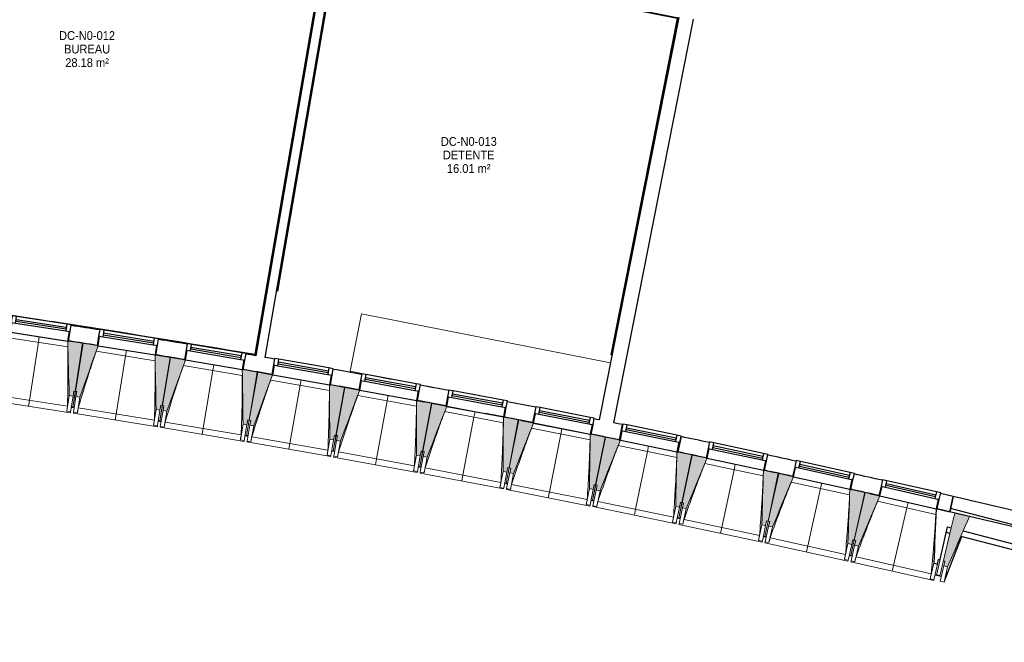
# Model space of a CAD drawing. Header units: millimetres. Extents: x 1909 to 61055, y -36590 to 14615.
# Tile 26 of 40: x 37185 to 47255, y -33796 to -27429. Entities that reach past the tile are written whole.
import ezdxf

# ---------------------------------------------------------------- set-up
doc = ezdxf.new("R2010")
doc.units = ezdxf.units.MM
for name, color, linetype, lineweight in [('A-AREA-IDEN', 7, 'Continuous', 30), ('A-FLOR', 7, 'Continuous', 25), ('A-FLOR-HRAL', 7, 'Continuous', 18), ('A-GENM', 7, 'Continuous', 18), ('A-GLAZ', 7, 'Continuous', 25), ('A-WALL', 7, 'Continuous', 25), ('I-WALL', 7, 'Continuous', 25), ('Q-CASE', 7, 'Continuous', 18), ('S-BEAM', 7, 'Continuous', 18)]:
    doc.layers.add(name, color=color, linetype=linetype, lineweight=lineweight)
doc.styles.add('Arial_1', font='arial.ttf', dxfattribs={"width": 0.9, "height": 90})

# ---------------------------------------------------------------- blocks, each defined once
blk = doc.blocks.new('XXX_VIDE FENETRE - 590-389517-2021_015_1111_DCE_1_50_N0 FINI_SSI_SDI')
at = {"layer": 'A-GLAZ'}
for p, q in [((-305, 0), (-305, -100)), ((-295, 0), (-305, 0)), ((295, 0), (-295, 0)), ((-295, -100), (-295, 0)), ((305, 0), (295, 0)), ((295, 0), (295, -100)), ((305, -100), (305, 0)), ((-305, -100), (-295, -100)), ((-260, -100), (-305, -100)), ((-305, -100), (-305, -168)), ((-260, -168), (-260, -100)), ((260, -100), (-260, -100)), ((260, -100), (260, -168)), ((305, -100), (260, -100)), ((295, -100), (305, -100)), ((305, -168), (305, -100)), ((-305, -168), (-260, -168)), ((-260, -168), (260, -168)), ((260, -168), (305, -168))]:
    blk.add_line(p, q, dxfattribs=at)
at = {"layer": 'A-GLAZ', "color": 173, "true_color": 0x5c63b1}
for p, q in [((260, -120), (-260, -120)), ((-260, -120), (-260, -135)), ((-260, -135), (260, -135)), ((260, -135), (260, -120))]:
    blk.add_line(p, q, dxfattribs=at)
blk = doc.blocks.new('Garde-corps - Garde-corps-509925-2021_015_1111_DCE_1_50_N0 FINI_SSI_SDI')
at = {"layer": 'A-FLOR-HRAL'}
for p, q in [((-4439, -30190), (-3607, -24050)), ((-4431, -30184), (-3601, -24058)), ((-4429, -30182), (-3599, -24060)), ((-4427, -30181), (-3598, -24062)), ((-3607, -24050), (216, -24648)), ((-3599, -24060), (-3598, -24061)), ((-3598, -24062), (215, -24658)), ((-2480, -24206), (-2390, -24219)), ((-2478, -24209), (-2387, -24223)), ((-2438, -24224), (-2390, -24231)), ((-1368, -24386), (-1278, -24400)), ((-1339, -24378), (-1224, -24396)), ((-1338, -24381), (-1223, -24399)), ((-733, -24486), (-662, -24498)), ((-176, -24565), (-85, -24580)), ((-119, -24587), (-90, -24592)), ((79, -24622), (217, -24645)), ((229, -24661), (388, -24685)), ((231, -24650), (389, -24675)), ((232, -24644), (390, -24671)), ((232, -24647), (390, -24674)), ((288, -24655), (390, -24673)), ((402, -24688), (561, -24712)), ((404, -24677), (562, -24702)), ((404, -24677), (562, -24704)), ((405, -24674), (563, -24701)), ((405, -24675), (562, -24702)), ((575, -24715), (990, -24780)), ((577, -24704), (991, -24769)), ((801, -25794), (-70, -30851)), ((803, -25795), (-69, -30853)), ((804, -25795), (-67, -30855)), ((811, -25796), (-62, -30863)), ((803, -25795), (801, -25794)), ((803, -25795), (804, -25795)), ((804, -25795), (811, -25796)), ((814, -25797), (811, -25796)), ((-4345, -30204), (-4439, -30190)), ((-4344, -30202), (-4439, -30190)), ((-4156, -30222), (-4427, -30181)), ((-3635, -30302), (-3697, -30293)), ((-3448, -30331), (-3466, -30329)), ((-1031, -30703), (-1054, -30699)), ((-800, -30738), (-840, -30732)), ((-70, -30851), (-346, -30808)), ((-70, -30851), (-260, -30818)), ((-62, -30863), (-160, -30846)), ((-62, -30863), (-160, -30848))]:
    blk.add_line(p, q, dxfattribs=at)
at = {"layer": 'A-FLOR-HRAL', "flags": 128}
for points in [[(-3601, -24058), (-3604, -24054), (-3607, -24050)], [(-4439, -30190), (-4439, -30190), (-4439, -30190), (-4439, -30190), (-4440, -30191), (-4441, -30191), (-4441, -30192), (-4442, -30192)], [(-4431, -30184), (-4435, -30187), (-4439, -30190)], [(-4427, -30181), (-4427, -30181), (-4427, -30181), (-4427, -30181), (-4427, -30181), (-4427, -30181), (-4428, -30181), (-4428, -30182), (-4428, -30182), (-4428, -30182), (-4429, -30182)], [(-67, -30855), (-64, -30859), (-62, -30863)]]:
    blk.add_lwpolyline(points, dxfattribs=at)
at = {"layer": 'A-FLOR-HRAL'}
for centre, radius, start, end in [((-19464, -140716), 117731, 80.37657, 82.25638), ((-19464, -140716), 117728, 81.74182, 82.25473), ((-19464, -140716), 117728, 81.21151, 81.49836), ((-19464, -140716), 117728, 80.6462, 81.00949), ((-19464, -140716), 117731, 79.99488, 80.19888), ((-19464, -140716), 117729, 79.99488, 80.19888), ((-19464, -140716), 117728, 79.99487, 80.19888), ((-21392, -154971), 125935, 80.2511, 82.25963), ((-21392, -154971), 125937, 81.31948, 82.25884), ((-21392, -154971), 125928, 81.80745, 81.94201), ((-21392, -154971), 125928, 81.39526, 81.52982), ((-21392, -154971), 125937, 80.25189, 81.21042), ((-21392, -154971), 125928, 80.98307, 81.11762), ((-21392, -154971), 125928, 80.57087, 80.70543)]:
    blk.add_arc(centre, radius, start, end, dxfattribs=at)
for points, knots in [([(-3607, -24050), (-3607, -24050), (-3607, -24050), (-3607, -24050), (-3607, -24050), (-3607, -24050), (-3607, -24050), (-3607, -24050), (-3607, -24050), (-3607, -24050), (-3607, -24050), (-3607, -24050), (-3607, -24050), (-3608, -24049), (-3608, -24049), (-3608, -24049), (-3608, -24049), (-3608, -24049), (-3608, -24049), (-3608, -24048), (-3609, -24048), (-3609, -24047), (-3609, -24047)], [0, 0, 0, 0, 0.071429, 0.107143, 0.142857, 0.178571, 0.214286, 0.25, 0.285714, 0.321429, 0.357143, 0.392857, 0.428571, 0.464286, 0.5, 0.535714, 0.571429, 0.607143, 0.642857, 0.714286, 0.857143, 1, 1, 1, 1]), ([(-3598, -24062), (-3598, -24062), (-3598, -24062), (-3598, -24062), (-3598, -24062), (-3598, -24062), (-3598, -24062), (-3598, -24062), (-3598, -24061), (-3599, -24061), (-3599, -24061), (-3599, -24061), (-3599, -24061), (-3599, -24060)], [0.075, 0.075, 0.075, 0.075, 0.15, 0.2125, 0.275, 0.35, 0.425, 0.5, 0.6, 0.7, 0.775, 0.85, 1, 1, 1, 1]), ([(-70, -30851), (-70, -30851), (-70, -30851), (-70, -30851), (-70, -30851), (-70, -30851), (-70, -30851), (-70, -30851), (-69, -30852), (-69, -30852), (-69, -30852), (-69, -30852), (-69, -30853), (-69, -30853)], [0.075, 0.075, 0.075, 0.075, 0.15, 0.2125, 0.275, 0.35, 0.425, 0.5, 0.6, 0.7, 0.775, 0.85, 1, 1, 1, 1]), ([(-62, -30863), (-62, -30863), (-62, -30863), (-61, -30863), (-61, -30863), (-61, -30863), (-61, -30863), (-61, -30863), (-61, -30863), (-61, -30863), (-61, -30864), (-61, -30864), (-61, -30864), (-61, -30864), (-61, -30864), (-61, -30864), (-60, -30864), (-60, -30865), (-60, -30865), (-60, -30865), (-60, -30866), (-59, -30866), (-59, -30866)], [0, 0, 0, 0, 0.071429, 0.107143, 0.142857, 0.178571, 0.214286, 0.25, 0.285714, 0.321429, 0.357143, 0.392857, 0.428571, 0.464286, 0.5, 0.535714, 0.571429, 0.607143, 0.642857, 0.714286, 0.857143, 1, 1, 1, 1])]:
    blk.add_open_spline(points, degree=3, knots=knots, dxfattribs=at)
blk = doc.blocks.new('Garde-corps - Garde-corps-513303-2021_015_1111_DCE_1_50_N0 FINI_SSI_SDI')
at = {"layer": 'A-FLOR-HRAL'}
for p, q in [((3800, -27325), (3799, -27327)), ((3799, -27327), (4250, -27416)), ((3800, -27323), (3802, -27316)), ((3800, -27325), (3800, -27323)), ((3800, -27323), (4254, -27413)), ((3800, -27325), (4252, -27415)), ((3802, -27313), (3802, -27316)), ((3802, -27316), (4262, -27408)), ((4250, -27416), (3570, -30856)), ((4252, -27415), (3571, -30856)), ((4254, -27413), (3573, -30856)), ((4262, -27408), (3580, -30858)), ((4254, -27413), (4262, -27408)), ((3570, -30856), (3571, -30856)), ((3573, -30856), (3571, -30856)), ((3580, -30858), (3573, -30856)), ((3580, -30858), (3583, -30858))]:
    blk.add_line(p, q, dxfattribs=at)
for points, knots in [([(4250, -27416), (4250, -27416), (4250, -27416), (4250, -27416), (4250, -27416), (4251, -27415), (4251, -27415), (4251, -27415), (4251, -27415), (4251, -27415), (4251, -27415), (4251, -27415), (4252, -27415), (4252, -27415), (4252, -27415), (4252, -27415)], [0.1, 0.1, 0.1, 0.1, 0.2, 0.3, 0.4, 0.475, 0.55, 0.6, 0.65, 0.7, 0.75, 0.8, 0.85, 0.9, 1, 1, 1, 1]), ([(4262, -27408), (4262, -27408), (4262, -27407), (4263, -27407), (4263, -27407), (4263, -27407), (4263, -27407), (4263, -27407), (4264, -27407), (4264, -27406), (4264, -27406), (4265, -27406), (4265, -27406), (4266, -27405), (4266, -27405)], [0, 0, 0, 0, 0.166667, 0.25, 0.333333, 0.416667, 0.458333, 0.5, 0.583333, 0.666667, 0.708333, 0.75, 0.833333, 1, 1, 1, 1])]:
    blk.add_open_spline(points, degree=3, knots=knots, dxfattribs=at)
blk = doc.blocks.new('Garde-corps - Garde-corps-513392-2021_015_1111_DCE_1_50_N0 FINI_SSI_SDI')
at = {"layer": 'A-FLOR-HRAL'}
for p, q in [((155, -30202), (887, -25953)), ((162, -30204), (894, -25954)), ((163, -30204), (896, -25955)), ((165, -30204), (897, -25955)), ((152, -30202), (155, -30202)), ((162, -30204), (155, -30202)), ((163, -30204), (162, -30204)), ((163, -30204), (165, -30204))]:
    blk.add_line(p, q, dxfattribs=at)
blk = doc.blocks.new('72_SOUS EVIER - Type A-516873-2021_015_1111_DCE_1_50_N0 FINI_SSI_SDI')
at = {"layer": 'Q-CASE', "color": 8, "true_color": 0x808080}
for p, q in [((476, 0), (613, 0)), ((915, 0), (1345, 0)), ((1345, 0), (1345, -600)), ((-1250, -600), (1345, -600))]:
    blk.add_line(p, q, dxfattribs=at)
blk = doc.blocks.new('B02_ARC_rvt-1-2021_015_1111_DCE_1_50_N0 FINI_SSI_SDI')
at = {"layer": 'A-FLOR'}
for p, q in [((-1830, -30737), (-1825, -30738)), ((-1079, -30857), (-1061, -30860)), ((-44, -31031), (-39, -31032)), ((-4, -31038), (103, -31057)), ((847, -31188), (852, -31189)), ((1594, -31325), (1656, -31336)), ((1737, -31351), (1742, -31352)), ((2656, -31527), (2773, -31550)), ((3513, -31697), (3518, -31698)), ((3655, -31726), (3660, -31727)), ((4399, -31879), (4404, -31880)), ((5143, -32037), (5252, -32061)), ((5284, -32068), (5289, -32069)), ((6167, -32263), (6173, -32264)), ((6230, -32277), (6314, -32296))]:
    blk.add_line(p, q, dxfattribs=at)
for start, end in [(80.57106, 80.69516), (78.97876, 79.14496)]:
    blk.add_arc((-21392, -154971), 125765, start, end, dxfattribs=at)
at = {"layer": 'A-WALL'}
for p, q in [((815, -25792), (-59, -30866)), ((35, -30882), (884, -25952)), ((3693, -31564), (3680, -31630)), ((3737, -31573), (3693, -31564)), ((3724, -31639), (3737, -31573)), ((3731, -31605), (3728, -31620)), ((4240, -31710), (3731, -31605)), ((4247, -31678), (3737, -31573)), ((3680, -31630), (3659, -31728)), ((3669, -31730), (3689, -31632)), ((3680, -31630), (3724, -31639)), ((3689, -31632), (3680, -31630)), ((3724, -31639), (4233, -31744)), ((3728, -31620), (4237, -31725)), ((4247, -31678), (4233, -31744)), ((4237, -31725), (4240, -31710)), ((4291, -31687), (4247, -31678)), ((4277, -31753), (4291, -31687)), ((3659, -31728), (3669, -31730)), ((3669, -31730), (4247, -31849)), ((4233, -31744), (4277, -31753)), ((4267, -31751), (4247, -31849)), ((4257, -31851), (4277, -31753)), ((4277, -31753), (4267, -31751)), ((4247, -31849), (4257, -31851))]:
    blk.add_line(p, q, dxfattribs=at)
at = {"layer": 'I-WALL'}
for p, q in [((4266, -27405), (3452, -31521)), ((3601, -31551), (4418, -27422)), ((2483, -31493), (2436, -31484)), ((3660, -31727), (3692, -31570)), ((4290, -31693), (4257, -31850)), ((7073, -32306), (6944, -32276)), ((7037, -32461), (7073, -32306)), ((7073, -32306), (7037, -32461)), ((6909, -32432), (7037, -32461))]:
    blk.add_line(p, q, dxfattribs=at)
at = {"layer": 'I-WALL', "flags": 128}
for points in [[(-59, -30866), (-110, -30858), (-160, -30849)], [(131, -30899), (83, -30891), (35, -30882)], [(3452, -31521), (3427, -31516), (3402, -31511)], [(3692, -31570), (3646, -31561), (3601, -31551)]]:
    blk.add_lwpolyline(points, dxfattribs=at)
at = {"layer": 'I-WALL'}
for radius, start, end in [(125925, 80.98307, 81.11762), (125925, 80.57088, 80.70543), (125765, 80.98325, 81.11745), (125765, 80.57106, 80.70526), (125765, 80.15887, 80.29307), (125925, 79.74649, 79.88104), (125765, 79.74667, 79.88087), (125925, 79.33483, 79.46885), (125765, 79.33449, 79.46868), (125925, 78.9221, 79.05718), (125765, 78.92228, 79.05649), (125765, 78.51009, 78.64429), (125925, 78.09772, 78.23227), (125765, 78.0979, 78.2321), (125925, 77.68552, 77.82008), (125765, 77.6857, 77.8199), (125925, 77.27333, 77.40788), (125765, 77.27351, 77.40771), (125925, 76.60908, 76.9355), (125765, 76.61068, 76.9355)]:
    blk.add_arc((-21392, -154971), radius, start, end, dxfattribs=at)
at = {"layer": 'A-FLOR-HRAL', "lineweight": 18}
for name in ['Garde-corps - Garde-corps-509925-2021_015_1111_DCE_1_50_N0 FINI_SSI_SDI', 'Garde-corps - Garde-corps-513392-2021_015_1111_DCE_1_50_N0 FINI_SSI_SDI', 'Garde-corps - Garde-corps-513303-2021_015_1111_DCE_1_50_N0 FINI_SSI_SDI']:
    blk.add_blockref(name, (0, 0), dxfattribs=at)
at = {"layer": 'A-GLAZ', "lineweight": 18}
for p, rotation in [((-2275, -30670), 171.249586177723), ((-1381, -30811), 170.8379516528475), ((-488, -30958), 170.4263171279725), ((404, -31111), 170.0146826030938), ((1294, -31271), 169.6030480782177), ((2183, -31438), 169.6030480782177), ((3071, -31611), 168.7797790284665), ((4844, -31975), 167.956509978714), ((5728, -32167), 167.544875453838), ((6611, -32365), 167.1332409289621)]:
    blk.add_blockref('XXX_VIDE FENETRE - 590-389517-2021_015_1111_DCE_1_50_N0 FINI_SSI_SDI', p, dxfattribs=dict(at, rotation=rotation))
at = {"layer": 'Q-CASE', "lineweight": 18, "rotation": 168.8099662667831}
blk.add_blockref('72_SOUS EVIER - Type A-516873-2021_015_1111_DCE_1_50_N0 FINI_SSI_SDI', (2225, -31285), dxfattribs=at)
blk = doc.blocks.new('20_MUR PREFA_01 - MODULE_01 B-3165811-2021_015_1111_DCE_1_50_N0 FINI_SSI_SDI')
at = {"layer": 'A-GENM'}
for p, q in [((0, 722), (0, 661)), ((0, 661), (0, 58)), ((0, 1), (0, 58))]:
    blk.add_line(p, q, dxfattribs=at)
blk = doc.blocks.new('B02_DC_STR_rvt-1-2021_015_1111_DCE_1_50_N0 FINI_SSI_SDI')
at = {"layer": 'S-BEAM', "lineweight": 5, "true_color": 0x787878}
for points in [[(-1928, -31278), (-1920, -31228), (-1906, -31231), (-1830, -30738), (-1973, -30716), (-1973, -30716), (-1983, -30715), (-1968, -31272), (-1963, -31272)], [(-1858, -31289), (-1672, -30764), (-1682, -30762), (-1682, -30761), (-1825, -30738), (-1904, -31231), (-1890, -31233), (-1898, -31283), (-1879, -31286)], [(-1039, -31421), (-1031, -31372), (-1016, -31374), (-936, -30882), (-1079, -30859), (-1080, -30859), (-1089, -30858), (-1078, -31415)], [(-969, -31433), (-779, -30909), (-789, -30907), (-789, -30906), (-932, -30882), (-1015, -31374), (-1000, -31377), (-1008, -31426), (-1000, -31427)], [(-150, -31571), (-142, -31521), (-127, -31524), (-44, -31032), (-187, -31008), (-187, -31009), (-197, -31007), (-190, -31564)], [(-81, -31583), (113, -31060), (103, -31059), (103, -31058), (-40, -31033), (-126, -31524), (-111, -31527), (-120, -31576), (-91, -31581)], [(737, -31727), (746, -31677), (760, -31680), (847, -31189), (704, -31164), (704, -31164), (694, -31163), (697, -31720)], [(807, -31739), (1004, -31218), (994, -31216), (994, -31216), (852, -31190), (762, -31680), (776, -31683), (767, -31732), (776, -31734)], [(1623, -31889), (1632, -31840), (1647, -31843), (1737, -31352), (1594, -31326), (1594, -31326), (1584, -31325), (1584, -31882)], [(1693, -31902), (1893, -31384), (1883, -31383), (1883, -31380), (1741, -31353), (1648, -31843), (1663, -31846), (1653, -31895), (1663, -31896)], [(2508, -32058), (2517, -32009), (2532, -32011), (2625, -31522), (2473, -31492), (2469, -32050), (2470, -32051)], [(2577, -32071), (2782, -31553), (2772, -31551), (2772, -31550), (2630, -31522), (2533, -32012), (2548, -32015), (2538, -32064), (2548, -32065)], [(3391, -32233), (3401, -32184), (3416, -32187), (3513, -31697), (3371, -31669), (3371, -31670), (3361, -31668), (3352, -32225), (3356, -32226)], [(3461, -32247), (3669, -31730), (3518, -31698), (3417, -32187), (3432, -32190), (3422, -32239), (3432, -32241)], [(4274, -32414), (4284, -32365), (4299, -32368), (4399, -31880), (4247, -31849), (4235, -32406), (4252, -32410)], [(4343, -32429), (4555, -31914), (4545, -31912), (4545, -31911), (4404, -31881), (4300, -32368), (4314, -32372), (4304, -32420), (4314, -32423)], [(5155, -32602), (5165, -32553), (5180, -32556), (5284, -32068), (5142, -32038), (5142, -32039), (5132, -32037), (5116, -32594), (5122, -32595)], [(5224, -32617), (5440, -32103), (5430, -32101), (5430, -32101), (5289, -32069), (5181, -32556), (5196, -32560), (5185, -32608), (5196, -32611)], [(6035, -32796), (6045, -32747), (6060, -32750), (6168, -32263), (6026, -32232), (6026, -32233), (6016, -32231), (5995, -32787)], [(6104, -32812), (6323, -32300), (6313, -32297), (6313, -32297), (6172, -32264), (6061, -32751), (6076, -32754), (6065, -32803), (6076, -32805)], [(7016, -33023), (7240, -32510), (7089, -32474), (6974, -32961), (6988, -32965), (6977, -33014), (6988, -33016)]]:
    blk.add_hatch(color=8, dxfattribs=at).paths.add_polyline_path(points)
at = {"layer": 'A-FLOR'}
for p, q in [((-1930, -31391), (-1945, -31389)), ((-1945, -31390), (-1916, -31394)), ((-1916, -31394), (-1930, -31392)), ((-1027, -31538), (-1057, -31533)), ((-1057, -31533), (-1027, -31538)), ((-140, -31687), (-169, -31682)), ((-169, -31682), (-140, -31687)), ((-139, -31686), (-154, -31684)), ((732, -31840), (717, -31837)), ((717, -31838), (747, -31843)), ((1632, -32006), (1603, -32000)), ((1603, -32000), (1632, -32006)), ((1632, -32005), (1618, -32002)), ((2502, -32171), (2487, -32168)), ((2516, -32175), (2487, -32169)), ((2487, -32169), (2516, -32175)), ((3369, -32344), (3399, -32350)), ((3399, -32349), (3384, -32346)), ((4266, -32527), (4251, -32524)), ((4280, -32531), (4251, -32525)), ((4251, -32525), (4280, -32531)), ((5161, -32719), (5131, -32713)), ((5131, -32713), (5161, -32719)), ((5161, -32718), (5146, -32715)), ((7126, -32801), (7160, -32715)), ((6997, -33132), (7126, -32801)), ((6025, -32909), (6010, -32906)), ((6010, -32907), (6039, -32913)), ((6039, -32913), (6025, -32910)), ((6888, -33107), (6937, -33118)), ((6937, -33118), (6902, -33110))]:
    blk.add_line(p, q, dxfattribs=at)
at = {"layer": 'A-WALL'}
for p, q in [((7037, -32462), (6908, -32433)), ((6939, -32951), (7015, -32615)), ((7039, -32684), (7002, -32674)), ((11298, -33796), (7153, -32713)), ((6874, -32988), (6913, -32996)), ((6913, -32996), (6924, -32948)), ((6924, -32948), (6939, -32951))]:
    blk.add_line(p, q, dxfattribs=at)
at = {"layer": 'A-WALL', "flags": 128}
blk.add_lwpolyline([(6899, -32430), (6895, -32500), (6892, -32570), (6889, -32639), (6886, -32709), (6883, -32779), (6880, -32848), (6877, -32918), (6874, -32988)], dxfattribs=at)
at = {"layer": 'I-WALL'}
for p, q in [((7046, -32427), (7037, -32462)), ((7736, -32607), (7046, -32427)), ((7015, -32615), (7053, -32625)), ((7175, -32657), (7698, -32794))]:
    blk.add_line(p, q, dxfattribs=at)
at = {"layer": 'S-BEAM'}
for p, q in [((-1982, -30774), (-2585, -30681)), ((-2566, -30625), (-1983, -30715)), ((-1830, -30738), (-1973, -30716)), ((-1906, -31231), (-1830, -30738)), ((-1825, -30738), (-1904, -31231)), ((-1682, -30761), (-1825, -30738)), ((-1672, -30764), (-1089, -30858)), ((-1089, -30916), (-1691, -30819)), ((-936, -30882), (-1080, -30859)), ((-1016, -31374), (-936, -30882)), ((-932, -30882), (-1015, -31374)), ((-789, -30906), (-932, -30882)), ((-779, -30909), (-197, -31007)), ((-197, -31066), (-799, -30964)), ((-44, -31032), (-187, -31008)), ((-127, -31524), (-44, -31032)), ((-40, -31033), (-126, -31524)), ((103, -31058), (-40, -31033)), ((113, -31060), (694, -31163)), ((694, -31221), (93, -31115)), ((847, -31189), (704, -31164)), ((760, -31680), (847, -31189)), ((852, -31190), (762, -31680)), ((994, -31216), (852, -31190)), ((-2765, -31263), (-1985, -31383)), ((-1968, -31272), (-1993, -31434)), ((-1968, -31272), (-1928, -31278)), ((-1928, -31278), (-1953, -31440)), ((-1930, -31391), (-1904, -31231)), ((-1906, -31231), (-1930, -31391)), ((-1928, -31278), (-1920, -31228)), ((-1924, -31445), (-1898, -31283)), ((-1920, -31228), (-1906, -31231)), ((-1904, -31231), (-1890, -31233)), ((-1890, -31233), (-1898, -31283)), ((-1898, -31283), (-1858, -31289)), ((-1884, -31451), (-1858, -31289)), ((1584, -31383), (983, -31273)), ((1004, -31218), (1584, -31325)), ((-2814, -31317), (-1954, -31449)), ((-1945, -31391), (-1931, -31393)), ((-1930, -31392), (-1931, -31393)), ((-1931, -31393), (-1916, -31395)), ((-1876, -31400), (-1096, -31526)), ((-1078, -31415), (-1104, -31577)), ((-1078, -31415), (-1039, -31421)), ((-1042, -31534), (-1015, -31374)), ((-1016, -31374), (-1042, -31534)), ((-1039, -31421), (-1031, -31372)), ((-1031, -31372), (-1016, -31374)), ((-1015, -31374), (-1000, -31377)), ((-1000, -31377), (-1008, -31426)), ((1737, -31352), (1594, -31326)), ((1647, -31843), (1737, -31352)), ((1741, -31353), (1648, -31843)), ((1884, -31380), (1741, -31353)), ((1893, -31382), (2473, -31493)), ((-1953, -31440), (-1993, -31434)), ((-1993, -31434), (-1993, -31434)), ((-1953, -31440), (-1954, -31449)), ((-1925, -31454), (-1924, -31445)), ((-1925, -31454), (-1066, -31592)), ((-1884, -31451), (-1924, -31445)), ((-1884, -31451), (-1884, -31451)), ((-1039, -31421), (-1065, -31583)), ((-1036, -31588), (-1008, -31426)), ((-1008, -31426), (-969, -31433)), ((-996, -31595), (-969, -31433)), ((2472, -31552), (1873, -31437)), ((2625, -31522), (2473, -31492)), ((-1065, -31583), (-1104, -31577)), ((-1104, -31577), (-1104, -31577)), ((-1065, -31583), (-1066, -31592)), ((-1057, -31534), (-1042, -31536)), ((-1042, -31536), (-1027, -31539)), ((-1042, -31536), (-1042, -31536)), ((-1037, -31597), (-1036, -31588)), ((-1037, -31597), (-179, -31742)), ((-996, -31595), (-1036, -31588)), ((-996, -31594), (-996, -31595)), ((-987, -31544), (-209, -31675)), ((-190, -31564), (-217, -31726)), ((-190, -31564), (-150, -31571)), ((-150, -31571), (-178, -31733)), ((-154, -31684), (-126, -31524)), ((-127, -31524), (-154, -31684)), ((-150, -31571), (-142, -31521)), ((-148, -31738), (-120, -31576)), ((-142, -31521), (-127, -31524)), ((-126, -31524), (-111, -31527)), ((-111, -31527), (-120, -31576)), ((-120, -31576), (-81, -31583)), ((-109, -31744), (-81, -31583)), ((2532, -32011), (2625, -31522)), ((2630, -31522), (2533, -32012)), ((2772, -31551), (2630, -31522)), ((3360, -31727), (2761, -31608)), ((2782, -31553), (3361, -31668)), ((-169, -31683), (-155, -31686)), ((-155, -31686), (-154, -31685)), ((-154, -31685), (-155, -31686)), ((-155, -31686), (-140, -31688)), ((-100, -31694), (678, -31831)), ((732, -31840), (762, -31680)), ((760, -31680), (732, -31840)), ((737, -31727), (746, -31677)), ((746, -31677), (760, -31680)), ((762, -31680), (776, -31683)), ((776, -31683), (767, -31732)), ((3513, -31697), (3371, -31669)), ((3416, -32187), (3513, -31697)), ((3518, -31698), (3417, -32187)), ((3669, -31730), (3518, -31698)), ((-178, -31733), (-217, -31726)), ((-217, -31726), (-217, -31726)), ((-178, -31733), (-179, -31742)), ((-150, -31746), (-148, -31738)), ((-150, -31746), (707, -31897)), ((-109, -31744), (-148, -31738)), ((-109, -31744), (-109, -31744)), ((697, -31720), (669, -31881)), ((697, -31720), (737, -31727)), ((737, -31727), (708, -31888)), ((738, -31894), (767, -31732)), ((767, -31732), (807, -31739)), ((777, -31901), (807, -31739)), ((4246, -31908), (3648, -31785)), ((3669, -31730), (4247, -31849)), ((708, -31888), (669, -31881)), ((669, -31881), (669, -31881)), ((708, -31888), (707, -31897)), ((717, -31839), (732, -31842)), ((732, -31841), (732, -31842)), ((732, -31842), (747, -31844)), ((736, -31902), (738, -31894)), ((736, -31902), (1592, -32059)), ((777, -31901), (738, -31894)), ((777, -31901), (777, -31901)), ((786, -31850), (1563, -31993)), ((1584, -31882), (1554, -32043)), ((1584, -31882), (1623, -31889)), ((1623, -31889), (1593, -32051)), ((1647, -31843), (1617, -32002)), ((1618, -32002), (1648, -31843)), ((1622, -32056), (1653, -31895)), ((1623, -31889), (1632, -31840)), ((1632, -31840), (1647, -31843)), ((1648, -31843), (1663, -31846)), ((1663, -31846), (1653, -31895)), ((1653, -31895), (1693, -31902)), ((1662, -32063), (1693, -31902)), ((4399, -31880), (4247, -31849)), ((4299, -32368), (4399, -31880)), ((4404, -31881), (4300, -32368)), ((4546, -31911), (4404, -31881)), ((4555, -31914), (5132, -32037)), ((1602, -32001), (1617, -32004)), ((1617, -32004), (1617, -32003)), ((1617, -32003), (1617, -32004)), ((1617, -32004), (1632, -32007)), ((1672, -32013), (2447, -32161)), ((2532, -32011), (2502, -32171)), ((2502, -32171), (2533, -32012)), ((2508, -32058), (2517, -32009)), ((2517, -32009), (2532, -32011)), ((2533, -32012), (2548, -32015)), ((2548, -32015), (2538, -32064)), ((5130, -32095), (4533, -31968)), ((1593, -32051), (1554, -32043)), ((1554, -32043), (1554, -32043)), ((1593, -32051), (1592, -32059)), ((1621, -32065), (1622, -32056)), ((1621, -32065), (2475, -32228)), ((1662, -32063), (1622, -32056)), ((1662, -32063), (1662, -32063)), ((2469, -32050), (2438, -32212)), ((2469, -32050), (2508, -32058)), ((2508, -32058), (2477, -32219)), ((2506, -32225), (2538, -32064)), ((2538, -32064), (2577, -32071)), ((2545, -32232), (2577, -32071)), ((5284, -32068), (5142, -32038)), ((5180, -32556), (5284, -32068)), ((5289, -32069), (5181, -32556)), ((5430, -32101), (5289, -32069)), ((5440, -32103), (6016, -32231)), ((2438, -32212), (2438, -32211)), ((2477, -32219), (2438, -32212)), ((2477, -32219), (2475, -32228)), ((2486, -32170), (2501, -32173)), ((2501, -32172), (2501, -32173)), ((2501, -32173), (2516, -32176)), ((2556, -32182), (3330, -32335)), ((3384, -32346), (3417, -32187)), ((3416, -32187), (3384, -32346)), ((3391, -32233), (3401, -32184)), ((3401, -32184), (3416, -32187)), ((3417, -32187), (3432, -32190)), ((3432, -32190), (3422, -32239)), ((6014, -32289), (5417, -32158)), ((2504, -32233), (2506, -32225)), ((2504, -32233), (3358, -32403)), ((2545, -32232), (2506, -32225)), ((2545, -32232), (2545, -32232)), ((3352, -32225), (3320, -32386)), ((3352, -32225), (3391, -32233)), ((3391, -32233), (3360, -32394)), ((3389, -32400), (3422, -32239)), ((3422, -32239), (3461, -32247)), ((3428, -32408), (3461, -32247)), ((6168, -32263), (6026, -32232)), ((6060, -32750), (6168, -32263)), ((6172, -32264), (6061, -32751)), ((6313, -32297), (6172, -32264)), ((6323, -32300), (6898, -32431)), ((3360, -32394), (3320, -32386)), ((3320, -32386), (3320, -32386)), ((3360, -32394), (3358, -32403)), ((3369, -32345), (3384, -32348)), ((3384, -32348), (3384, -32347)), ((3384, -32347), (3384, -32348)), ((3384, -32348), (3399, -32351)), ((3387, -32409), (3389, -32400)), ((3387, -32409), (4239, -32584)), ((3428, -32408), (3389, -32400)), ((3428, -32407), (3428, -32408)), ((3438, -32357), (4212, -32516)), ((4235, -32406), (4202, -32567)), ((4235, -32406), (4274, -32414)), ((4274, -32414), (4241, -32575)), ((4266, -32527), (4300, -32368)), ((4299, -32368), (4266, -32527)), ((4270, -32581), (4304, -32420)), ((4274, -32414), (4284, -32365)), ((4284, -32365), (4299, -32368)), ((4300, -32368), (4314, -32372)), ((4314, -32372), (4304, -32420)), ((4304, -32420), (4343, -32429)), ((6895, -32490), (6300, -32354)), ((4309, -32589), (4343, -32429)), ((7089, -32474), (7053, -32625)), ((7240, -32510), (7089, -32474)), ((4241, -32575), (4202, -32567)), ((4202, -32567), (4202, -32567)), ((4241, -32575), (4239, -32584)), ((4251, -32526), (4266, -32529)), ((4266, -32528), (4266, -32529)), ((4266, -32529), (4280, -32532)), ((4268, -32590), (4270, -32581)), ((4268, -32590), (5119, -32771)), ((4309, -32589), (4270, -32581)), ((4309, -32589), (4309, -32589)), ((4320, -32539), (5092, -32704)), ((5116, -32594), (5081, -32754)), ((5116, -32594), (5155, -32602)), ((5155, -32602), (5121, -32763)), ((5146, -32715), (5181, -32556)), ((5180, -32556), (5146, -32715)), ((5150, -32769), (5185, -32608)), ((5155, -32602), (5165, -32553)), ((5165, -32553), (5180, -32556)), ((5181, -32556), (5196, -32560)), ((5196, -32560), (5185, -32608)), ((5185, -32608), (5224, -32617)), ((5189, -32777), (5224, -32617)), ((5131, -32714), (5146, -32717)), ((5146, -32717), (5146, -32716)), ((5146, -32716), (5146, -32717)), ((5146, -32717), (5160, -32720)), ((7053, -32625), (6974, -32961)), ((7160, -32715), (6979, -33180)), ((5121, -32763), (5081, -32754)), ((5081, -32754), (5082, -32754)), ((5121, -32763), (5119, -32771)), ((5148, -32778), (5150, -32769)), ((5148, -32778), (5997, -32965)), ((5189, -32777), (5150, -32769)), ((5189, -32777), (5189, -32777)), ((5200, -32727), (5971, -32897)), ((5995, -32787), (5960, -32948)), ((5995, -32787), (6035, -32796)), ((6035, -32796), (5999, -32956)), ((6060, -32750), (6025, -32909)), ((6025, -32909), (6061, -32751)), ((6028, -32963), (6065, -32803)), ((6035, -32796), (6045, -32747)), ((6045, -32747), (6060, -32750)), ((6061, -32751), (6076, -32754)), ((6076, -32754), (6065, -32803)), ((6065, -32803), (6104, -32812)), ((6067, -32972), (6104, -32812)), ((6010, -32908), (6025, -32911)), ((6025, -32910), (6025, -32911)), ((6025, -32911), (6039, -32914)), ((6079, -32921), (6848, -33097)), ((5999, -32956), (5960, -32948)), ((5960, -32948), (5960, -32948)), ((5999, -32956), (5997, -32965)), ((6026, -32972), (6028, -32963)), ((6026, -32972), (6874, -33165)), ((6067, -32972), (6028, -32963)), ((6067, -32971), (6067, -32972)), ((6874, -32988), (6837, -33148)), ((6913, -32996), (6876, -33157)), ((6939, -32951), (6902, -33109)), ((6937, -33119), (6974, -32961)), ((6940, -33171), (6977, -33014)), ((6974, -32961), (6988, -32965)), ((6988, -32965), (6977, -33014)), ((6977, -33014), (7016, -33023)), ((6979, -33180), (7016, -33023)), ((6887, -33108), (6902, -33111)), ((6902, -33110), (6902, -33111)), ((6951, -33123), (6937, -33119)), ((6837, -33148), (6837, -33147)), ((6876, -33157), (6837, -33148)), ((6876, -33157), (6874, -33165)), ((6979, -33180), (6940, -33171))]:
    blk.add_line(p, q, dxfattribs=at)
at = {"layer": 'S-BEAM', "flags": 128}
for points in [[(-1983, -30714), (-1981, -30784), (-1979, -30854), (-1977, -30923), (-1975, -30993), (-1973, -31063), (-1971, -31132), (-1969, -31202), (-1968, -31272)], [(-1858, -31289), (-1835, -31223), (-1812, -31157), (-1788, -31092), (-1765, -31026), (-1742, -30960), (-1718, -30895), (-1695, -30829), (-1672, -30763)], [(-1089, -30857), (-1088, -30927), (-1087, -30996), (-1085, -31066), (-1084, -31136), (-1082, -31206), (-1081, -31275), (-1080, -31345), (-1078, -31415)], [(-969, -31433), (-945, -31367), (-921, -31302), (-898, -31236), (-874, -31170), (-850, -31105), (-826, -31039), (-803, -30974), (-779, -30908)], [(-197, -31006), (-196, -31076), (-195, -31146), (-194, -31215), (-193, -31285), (-193, -31355), (-192, -31425), (-191, -31494), (-190, -31564)], [(-81, -31583), (-56, -31517), (-32, -31452), (-8, -31387), (16, -31321), (40, -31256), (65, -31190), (89, -31125), (113, -31060)], [(694, -31162), (695, -31232), (695, -31301), (695, -31371), (696, -31441), (696, -31511), (697, -31580), (697, -31650), (697, -31720)], [(807, -31739), (831, -31674), (856, -31609), (881, -31544), (905, -31478), (930, -31413), (955, -31348), (979, -31283), (1004, -31218)], [(-1993, -31434), (-1991, -31424), (-1989, -31414), (-1988, -31403), (-1986, -31393), (-1985, -31383)], [(-1876, -31400), (-1877, -31410), (-1879, -31420), (-1881, -31431), (-1882, -31441), (-1884, -31451)], [(1584, -31324), (1584, -31394), (1584, -31463), (1584, -31533), (1584, -31603), (1584, -31673), (1584, -31742), (1584, -31812), (1584, -31882)], [(1693, -31902), (1718, -31837), (1743, -31772), (1768, -31707), (1793, -31642), (1818, -31577), (1843, -31512), (1869, -31447), (1893, -31384)], [(2473, -31492), (2473, -31562), (2472, -31632), (2471, -31702), (2471, -31771), (2470, -31841), (2470, -31911), (2469, -31981), (2469, -32050)], [(-1104, -31577), (-1103, -31566), (-1101, -31556), (-1099, -31546), (-1098, -31536), (-1096, -31526)], [(-987, -31544), (-989, -31554), (-991, -31564), (-993, -31574), (-994, -31584), (-996, -31594)], [(2577, -32071), (2603, -32006), (2629, -31942), (2654, -31877), (2680, -31812), (2705, -31747), (2731, -31682), (2757, -31617), (2782, -31552)], [(-217, -31726), (-215, -31716), (-214, -31705), (-212, -31695), (-210, -31685), (-209, -31675)], [(-100, -31694), (-102, -31704), (-103, -31714), (-105, -31724), (-107, -31734), (-109, -31744)], [(3361, -31667), (3360, -31737), (3359, -31807), (3358, -31876), (3357, -31946), (3356, -32016), (3354, -32086), (3353, -32155), (3352, -32225)], [(3461, -32247), (3487, -32182), (3513, -32118), (3539, -32053), (3565, -31988), (3591, -31924), (3617, -31859), (3643, -31794), (3669, -31730)], [(669, -31881), (671, -31871), (673, -31861), (674, -31851), (676, -31841), (678, -31831)], [(786, -31850), (785, -31860), (783, -31870), (781, -31880), (779, -31890), (777, -31901)], [(4247, -31849), (4246, -31918), (4244, -31988), (4243, -32058), (4241, -32127), (4239, -32197), (4238, -32267), (4236, -32336), (4235, -32406)], [(4343, -32429), (4370, -32364), (4396, -32300), (4423, -32235), (4449, -32171), (4476, -32106), (4502, -32042), (4529, -31977), (4555, -31913)], [(1554, -32043), (1556, -32033), (1558, -32023), (1559, -32013), (1561, -32003), (1563, -31993)], [(1672, -32013), (1670, -32023), (1668, -32033), (1666, -32043), (1664, -32053), (1662, -32063)], [(5132, -32036), (5130, -32106), (5128, -32175), (5126, -32245), (5124, -32315), (5122, -32385), (5120, -32454), (5118, -32524), (5116, -32594)], [(5224, -32617), (5251, -32553), (5278, -32488), (5305, -32424), (5332, -32360), (5359, -32296), (5386, -32231), (5413, -32167), (5440, -32103)], [(2438, -32211), (2440, -32201), (2442, -32191), (2443, -32181), (2445, -32171), (2447, -32161)], [(2556, -32182), (2554, -32192), (2552, -32202), (2550, -32212), (2548, -32222), (2545, -32232)], [(6016, -32230), (6014, -32300), (6011, -32369), (6008, -32439), (6006, -32509), (6003, -32578), (6001, -32648), (5998, -32718), (5995, -32787)], [(6104, -32812), (6131, -32748), (6159, -32683), (6186, -32619), (6213, -32555), (6241, -32491), (6268, -32427), (6296, -32363), (6323, -32299)], [(3320, -32386), (3322, -32376), (3324, -32366), (3326, -32356), (3328, -32346), (3330, -32335)], [(3438, -32357), (3436, -32367), (3434, -32377), (3432, -32387), (3430, -32397), (3428, -32407)], [(4202, -32567), (4204, -32557), (4206, -32547), (4208, -32537), (4210, -32527), (4212, -32516)], [(7175, -32657), (7197, -32608), (7218, -32559), (7240, -32510)], [(4320, -32539), (4318, -32549), (4316, -32559), (4313, -32569), (4311, -32579), (4309, -32589)], [(5082, -32754), (5084, -32744), (5086, -32734), (5088, -32724), (5090, -32714), (5092, -32704)], [(7016, -33023), (7042, -32962), (7069, -32901), (7096, -32840), (7122, -32779), (7149, -32718), (7175, -32657)], [(5200, -32727), (5198, -32737), (5196, -32747), (5193, -32757), (5191, -32767), (5189, -32777)], [(5960, -32948), (5962, -32938), (5964, -32927), (5967, -32917), (5969, -32907), (5971, -32897)], [(6079, -32921), (6076, -32931), (6074, -32941), (6072, -32951), (6069, -32961), (6067, -32971)], [(6837, -33147), (6840, -33137), (6842, -33127), (6844, -33117), (6846, -33107), (6848, -33097)]]:
    blk.add_lwpolyline(points, dxfattribs=at)
at = {"layer": 'S-BEAM'}
for points, knots in [([(-1985, -31383), (-1984, -31337), (-1982, -31268), (-1981, -31176), (-1980, -31102), (-1980, -31021), (-1980, -30935), (-1981, -30852), (-1981, -30798), (-1982, -30774)], [0, 0, 0, 0, 0.2222222, 0.3333333, 0.4444444, 0.5833333, 0.7222222, 0.8611111, 0.9816328, 0.9816328, 0.9816328, 0.9816328]), ([(-1691, -30819), (-1705, -30859), (-1726, -30921), (-1753, -31005), (-1776, -31076), (-1800, -31153), (-1834, -31263), (-1859, -31345), (-1876, -31400)], [0.0183454, 0.0183454, 0.0183454, 0.0183454, 0.2222222, 0.3333333, 0.4444444, 0.5833333, 0.7222222, 1, 1, 1, 1]), ([(-1096, -31526), (-1095, -31480), (-1093, -31411), (-1091, -31319), (-1090, -31244), (-1089, -31164), (-1088, -31078), (-1088, -30995), (-1089, -30941), (-1089, -30916)], [0, 0, 0, 0, 0.2222222, 0.3333333, 0.4444444, 0.5833333, 0.7222222, 0.8611111, 0.9816328, 0.9816328, 0.9816328, 0.9816328]), ([(-799, -30964), (-813, -31004), (-834, -31066), (-862, -31149), (-885, -31220), (-910, -31297), (-945, -31407), (-971, -31489), (-987, -31544)], [0.0183454, 0.0183454, 0.0183454, 0.0183454, 0.2222222, 0.3333333, 0.4444444, 0.5833333, 0.7222222, 1, 1, 1, 1]), ([(-209, -31675), (-207, -31629), (-205, -31560), (-202, -31468), (-200, -31394), (-199, -31313), (-197, -31227), (-197, -31144), (-197, -31091), (-197, -31066)], [0, 0, 0, 0, 0.2222222, 0.3333333, 0.4444444, 0.5833333, 0.7222222, 0.8611111, 0.9816328, 0.9816328, 0.9816328, 0.9816328]), ([(93, -31115), (79, -31155), (57, -31217), (28, -31300), (4, -31371), (-21, -31448), (-57, -31557), (-83, -31639), (-100, -31694)], [0.0183454, 0.0183454, 0.0183454, 0.0183454, 0.2222222, 0.3333333, 0.4444444, 0.5833333, 0.7222222, 1, 1, 1, 1]), ([(678, -31831), (680, -31785), (683, -31716), (686, -31624), (688, -31549), (690, -31469), (692, -31383), (693, -31300), (694, -31246), (694, -31221)], [0, 0, 0, 0, 0.2222222, 0.3333333, 0.4444444, 0.5833333, 0.7222222, 0.8611111, 0.9816328, 0.9816328, 0.9816328, 0.9816328]), ([(983, -31273), (969, -31313), (947, -31374), (918, -31458), (893, -31528), (867, -31604), (831, -31713), (804, -31795), (786, -31850)], [0.0183454, 0.0183454, 0.0183454, 0.0183454, 0.2222222, 0.3333333, 0.4444444, 0.5833333, 0.7222222, 1, 1, 1, 1]), ([(1563, -31993), (1565, -31947), (1569, -31878), (1573, -31786), (1576, -31711), (1578, -31631), (1581, -31545), (1583, -31462), (1583, -31408), (1584, -31383)], [0, 0, 0, 0, 0.2222222, 0.3333333, 0.4444444, 0.5833333, 0.7222222, 0.8611111, 0.9816328, 0.9816328, 0.9816328, 0.9816328]), ([(1873, -31437), (1858, -31477), (1835, -31538), (1806, -31621), (1781, -31692), (1754, -31768), (1717, -31877), (1690, -31958), (1672, -32013)], [0.0183454, 0.0183454, 0.0183454, 0.0183454, 0.2222222, 0.3333333, 0.4444444, 0.5833333, 0.7222222, 1, 1, 1, 1]), ([(2447, -32161), (2450, -32115), (2454, -32046), (2458, -31954), (2462, -31880), (2465, -31799), (2468, -31713), (2471, -31631), (2472, -31577), (2472, -31552)], [0, 0, 0, 0, 0.2222222, 0.3333333, 0.4444444, 0.5833333, 0.7222222, 0.8611111, 0.9816328, 0.9816328, 0.9816328, 0.9816328]), ([(2761, -31608), (2746, -31647), (2723, -31708), (2692, -31791), (2667, -31862), (2640, -31937), (2602, -32046), (2574, -32127), (2556, -32182)], [0.0183454, 0.0183454, 0.0183454, 0.0183454, 0.2222222, 0.3333333, 0.4444444, 0.5833333, 0.7222222, 1, 1, 1, 1]), ([(3330, -32335), (3333, -32290), (3338, -32221), (3343, -32129), (3347, -32054), (3351, -31974), (3354, -31888), (3357, -31805), (3359, -31752), (3360, -31727)], [0, 0, 0, 0, 0.2222222, 0.3333333, 0.4444444, 0.5833333, 0.7222222, 0.8611111, 0.9816328, 0.9816328, 0.9816328, 0.9816328]), ([(3648, -31785), (3632, -31824), (3609, -31885), (3578, -31968), (3552, -32038), (3524, -32113), (3486, -32222), (3457, -32303), (3438, -32357)], [0.0183454, 0.0183454, 0.0183454, 0.0183454, 0.2222222, 0.3333333, 0.4444444, 0.5833333, 0.7222222, 1, 1, 1, 1]), ([(4212, -32516), (4215, -32471), (4220, -32402), (4226, -32310), (4230, -32236), (4235, -32155), (4239, -32069), (4243, -31987), (4245, -31933), (4246, -31908)], [0, 0, 0, 0, 0.2222222, 0.3333333, 0.4444444, 0.5833333, 0.7222222, 0.8611111, 0.9816328, 0.9816328, 0.9816328, 0.9816328]), ([(4533, -31968), (4518, -32007), (4494, -32068), (4462, -32150), (4436, -32220), (4408, -32296), (4368, -32404), (4339, -32485), (4320, -32539)], [0.0183454, 0.0183454, 0.0183454, 0.0183454, 0.2222222, 0.3333333, 0.4444444, 0.5833333, 0.7222222, 1, 1, 1, 1]), ([(5092, -32704), (5096, -32658), (5101, -32589), (5108, -32498), (5113, -32423), (5118, -32343), (5123, -32257), (5127, -32174), (5129, -32120), (5130, -32095)], [0, 0, 0, 0, 0.2222222, 0.3333333, 0.4444444, 0.5833333, 0.7222222, 0.8611111, 0.9816328, 0.9816328, 0.9816328, 0.9816328]), ([(5418, -32158), (5402, -32197), (5377, -32257), (5345, -32340), (5318, -32409), (5289, -32485), (5249, -32592), (5220, -32673), (5200, -32727)], [0.0183454, 0.0183454, 0.0183454, 0.0183454, 0.2222222, 0.3333333, 0.4444444, 0.5833333, 0.7222222, 1, 1, 1, 1]), ([(5971, -32897), (5975, -32852), (5981, -32783), (5988, -32691), (5994, -32617), (5999, -32536), (6005, -32450), (6010, -32368), (6012, -32314), (6013, -32289)], [0, 0, 0, 0, 0.2222222, 0.3333333, 0.4444444, 0.5833333, 0.7222222, 0.8611111, 0.9816328, 0.9816328, 0.9816328, 0.9816328]), ([(6300, -32354), (6284, -32393), (6259, -32453), (6227, -32535), (6199, -32605), (6170, -32680), (6129, -32787), (6099, -32868), (6079, -32921)], [0.0183454, 0.0183454, 0.0183454, 0.0183454, 0.2222222, 0.3333333, 0.4444444, 0.5833333, 0.7222222, 1, 1, 1, 1]), ([(6848, -33097), (6853, -33052), (6859, -32983), (6867, -32891), (6873, -32817), (6879, -32737), (6886, -32651), (6891, -32568), (6894, -32514), (6895, -32490)], [0, 0, 0, 0, 0.2222222, 0.3333333, 0.4444444, 0.5833333, 0.7222222, 0.8611111, 0.9816328, 0.9816328, 0.9816328, 0.9816328])]:
    blk.add_open_spline(points, degree=3, knots=knots, dxfattribs=at)
at = {"layer": 'S-BEAM', "color": 5, "lineweight": 25, "true_color": 0x0000ff}
for p, rotation in [((-2274, -30669), 171.2495861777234), ((-1381, -30810), 170.8379516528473), ((-488, -30957), 170.4263171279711), ((404, -31111), 170.0146826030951), ((1294, -31271), 169.603048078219), ((2183, -31437), 169.1914135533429), ((3072, -31610), 168.7797790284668), ((3958, -31789), 168.3681445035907), ((4844, -31975), 167.9565099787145), ((5728, -32166), 167.5448754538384), ((6611, -32365), 167.1332409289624)]:
    blk.add_blockref('20_MUR PREFA_01 - MODULE_01 B-3165811-2021_015_1111_DCE_1_50_N0 FINI_SSI_SDI', p, dxfattribs=dict(at, rotation=rotation))

msp = doc.modelspace()

# ---------------------------------------------------------------- block references
at = {"lineweight": 5}
for name in ['B02_DC_STR_rvt-1-2021_015_1111_DCE_1_50_N0 FINI_SSI_SDI', 'B02_ARC_rvt-1-2021_015_1111_DCE_1_50_N0 FINI_SSI_SDI']:
    msp.add_blockref(name, (39659, 0), dxfattribs=at)

# ---------------------------------------------------------------- texts
at = {"layer": 'A-AREA-IDEN', "color": 8, "true_color": 0x808080, "char_height": 90, "attachment_point": 1, "style": 'Arial_1'}
for s, insert, width in [('DC-N0-012', (37588, -27546), 681.84), ('BUREAU', (37639, -27684), 562.78), ('28.18 m²', (37651, -27823), 530.32), ('DC-N0-013', (41492, -28629), 681.84), ('DETENTE', (41513, -28767), 631.33), ('16.01 m²', (41554, -28906), 530.32)]:
    msp.add_mtext(s, dxfattribs=dict(at, insert=insert, width=width))

doc.saveas('drawing.dxf')
